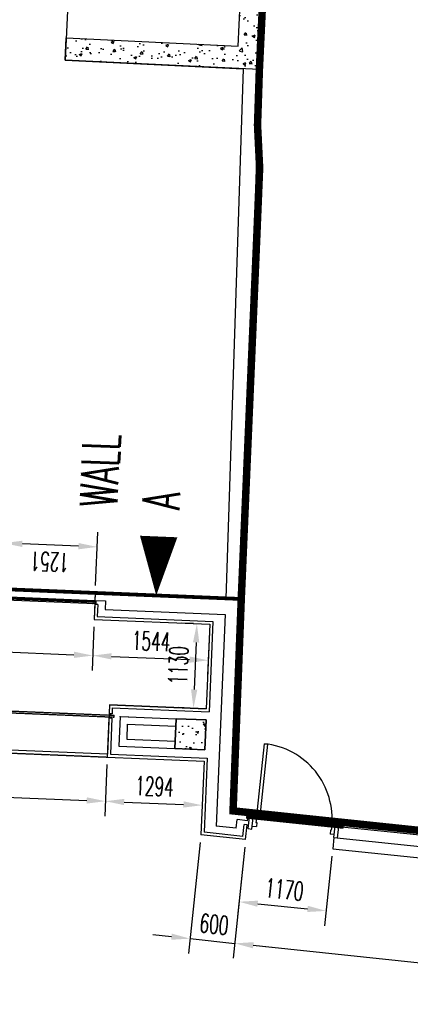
# Model space of a CAD drawing. Header units: millimetres. Extents: x 941089 to 2922714, y 799810 to 1997150.
# Tile 10 of 99: x 974504 to 979724, y 930110 to 943271. Entities that reach past the tile are written whole.
import ezdxf

# ---------------------------------------------------------------- set-up
doc = ezdxf.new("R2010")
doc.units = ezdxf.units.MM
doc.header["$LTSCALE"] = 10
doc.header["$PDMODE"] = 3
doc.header["$PDSIZE"] = 5
for name, pattern in [('DASHDOT', [1, 0.5, -0.25, 0, -0.25]), ('L-PL-00$0$HIDDEN2', [4.7625, 3.175, -1.5875]), ('L-PL-00$0$HIDDENX2', [0.75, 0.5, -0.25])]:
    doc.linetypes.add(name, pattern=pattern)
doc.layers.get('DEFPOINTS').update_dxf_attribs({"color": 21})
for name, color, linetype in [('COLS-00$0$CONC-SECTION', 6, 'Continuous'), ('COLS-00$0$HATCH', 22, 'Continuous'), ('FO-00$0$PL-00$0$FIT OUT AREA', 21, 'Continuous'), ('L-PL-00$0$AREA-NET', 3, 'Continuous'), ('L-PL-00$0$CONC', 3, 'Continuous'), ('L-PL-00$0$CONC-SECTION', 6, 'Continuous'), ('L-PL-00$0$coords', 21, 'Continuous'), ('L-PL-00$0$detail', 7, 'Continuous'), ('L-PL-00$0$FIT OUT AREA', 1, 'Continuous'), ('L-PL-00$0$HIDDEN-DISTANT', 22, 'L-PL-00$0$HIDDEN2'), ('L-PL-00$0$TEXT-35', 7, 'Continuous'), ('L-PL-00$0$WALL-EXTERNAL', 1, 'Continuous'), ('L-PL-00$0$WALL-INTERNAL', 4, 'Continuous'), ('L-PL-00$0$WINDOW', 2, 'Continuous'), ('L-PL-00$0$WINDOW MULLION DIMS', 21, 'Continuous'), ('L-PL-00$0$ZZ-BLOCK', 2, 'Continuous'), ('L-PL-00$0$zz-dims-stone', 21, 'Continuous'), ('REVISION', 1, 'DASHDOT')]:
    doc.layers.add(name, color=color, linetype=linetype)
doc.styles.add('L-PL-00$0$PL-01$0$STANDARD', font='romans.shx', dxfattribs={"width": 0.6})
doc.styles.add('L-PL-00$0$STANDARD', font='romans.shx', dxfattribs={"width": 0.6})
doc.dimstyles.new('L-PL-00$0$ROYCETON', dxfattribs={"dimscale": 100, "dimtxt": 2.5, "dimasz": 2.5, "dimexe": 2, "dimexo": 1, "dimgap": 1, "dimtad": 1, "dimdec": 0, "dimtxsty": 'L-PL-00$0$STANDARD', "dimcen": 2.5, "dimclrd": 256, "dimclre": 256, "dimclrt": 2, "dimaunit": 1, "dimazin": 0, "dimtfac": 1, "dimtdec": 0, "dimtmove": 0, "dimatfit": 3, "dimfxl": 0, "dimarcsym": 0})

# ---------------------------------------------------------------- blocks, each defined once
blk = doc.blocks.new('COLS-00')
at = {"layer": 'COLS-00$0$HATCH'}
h = blk.add_hatch(dxfattribs=at)
h.set_pattern_fill('AR-CONC', color=256, scale=2, style=0)
h.set_pattern_definition([(50, (0, 0), (364.36934, -31.87817), [38.1, -419.1]), (355, (0, 0), (-70.48565, 382.11329), [30.48, -335.28]), (100.451, (30.36, -2.66), (293.885, 350.23338), [32.38, -356.18]), (46.1842, (0, 101.6), (542.15808, -84.08466), [57.15, -628.65]), (96.6356, (45.2, 94.6), (474.80847, 494.85111), [48.57, -534.27]), (351.184, (0, 101.6), (474.80921, 494.85024), [45.72, -502.92]), (21, (50.8, 76.2), (303.22976, -204.53104), [38.1, -419.1]), (326, (50.8, 76.2), (123.60406, 368.37593), [30.48, -335.28]), (71.4514, (76.07, 59.16), (426.83298, 163.845715), [32.38, -356.18]), (37.5, (0, 0), (6.177207, 169.110078), [0, -331.216, 0, -340.36, 0, -336.55]), (7.5, (0, 0), (133.639325, 200.36115), [0, -194.056, 0, -323.596, 0, -128.27]), (327.5, (-113.28, 0), (271.18119, -11.457488), [0, -127, 0, -396.24, 0, -525.78]), (317.5, (-164.08, 0), (296.258363, 50.85298), [0, -165.1, 0, -263.144, 0, -373.38])])
edge = h.paths.add_edge_path()
edge.add_line((975325, 947239), (975339, 947538))
edge.add_line((975339, 947538), (977936, 947415))
edge.add_line((977936, 947415), (977707, 942605))
edge.add_line((977707, 942605), (975110, 942729))
edge.add_line((975110, 942729), (975124, 943028))
edge.add_line((975124, 943028), (977422, 942919))
edge.add_line((977422, 942919), (977517, 944917))
edge.add_line((977517, 944917), (975220, 945026))
edge.add_line((975220, 945026), (975230, 945241))
edge.add_line((975230, 945241), (977527, 945131))
edge.add_line((977527, 945131), (977622, 947129))
edge.add_line((977622, 947129), (975325, 947239))
h = blk.add_hatch(dxfattribs=at)
h.set_pattern_fill('AR-CONC', color=256, scale=2, angle=84.0125, style=0)
h.set_pattern_definition([(137.633438, (49387.4, 2008373.1), (46.89672, 362.742236), [38.1, -419.1]), (82.633438, (49387.4, 2008373.1), (-384.69791, -54.6471), [30.48, -335.28]), (188.084438, (49391.3, 2008403.3), (-337.7994, 308.09638), [32.38, -356.18]), (133.817638, (49285.9, 2008377.3), (106.40003, 538.2236), [57.15, -628.65]), (184.26904, (49294.76, 2008422.13), (-474.823, 494.83717), [48.57, -534.27]), (78.81744, (49285.9, 2008377.3), (-474.8221, 494.83788), [45.72, -502.92]), (108.633438, (49313.37, 2008427), (216.877724, 294.525526), [38.1, -419.1]), (53.633438, (49313.37, 2008427), (-362.95782, 138.70982), [30.48, -335.28]), (159.084838, (49331.44, 2008451.53), (-146.08095, 433.23454), [32.38, -356.18]), (125.133438, (49387.4, 2008373.09), (-168.710771, 13.154925), [0, -331.216, 0, -340.36, 0, -336.55]), (95.133438, (49387.4, 2008373.09), (-194.671952, 141.798768), [0, -194.056, 0, -323.596, 0, -128.27]), (55.133438, (49382.73, 2008259.9), (22.64548, 270.47679), [0, -127, 0, -396.24, 0, -525.78]), (45.133438, (49380.63, 2008209.14), (-38.576345, 298.105533), [0, -165.1, 0, -263.144, 0, -373.38])])
h.paths.add_polyline_path([(976579, 933528), (976596, 933928), (976995, 933911), (976979, 933511)])
at = {"layer": 'COLS-00$0$CONC-SECTION'}
blk.add_lwpolyline([(975325, 947239), (975339, 947538), (977936, 947415), (977707, 942605), (975110, 942729), (975124, 943028), (977422, 942919), (977517, 944917), (975220, 945026), (975230, 945241), (977527, 945131), (977622, 947129), (975325, 947239)], dxfattribs=at)
blk.add_lwpolyline([(976579, 933528), (976596, 933928), (976995, 933911), (976979, 933511)], close=True, dxfattribs=at)
blk = doc.blocks.new('FO-00')
at = {"layer": 'DEFPOINTS', "color": 5, "const_width": 50}
blk.add_lwpolyline([(983435.7, 932058.1), (978814.2, 932542.8), (978807.9, 932483.1), (977554.8, 932614.5), (977560, 932664.3), (977354.9, 932685.8), (977472.3, 935527.8), (966850.9, 935967.3), (956779.8, 936394.1)], dxfattribs=at)
at = {"layer": 'FO-00$0$PL-00$0$FIT OUT AREA'}
blk.add_lwpolyline([(975339.3, 947538.4), (975110, 942728.8), (977492.3, 942615.3), (977257.6, 935536.7), (975514.7, 935608.9), (975500, 935254.2), (977043.1, 935190.4), (976996.4, 934061.2), (975703.2, 934114.7), (975675.9, 933455.2), (969081.5, 933727.7), (969108.8, 934387.2), (967909.8, 934436.7), (967882.5, 933777.3), (966762.3, 933823.6), (967204.7, 944528)], dxfattribs=at)
blk = doc.blocks.new('*D676')
at = {"layer": 'DEFPOINTS', "color": 0}
for p in [(969080, 933688), (975674, 933415), (975650, 932825)]:
    blk.add_point(p, dxfattribs=at)
at = {"layer": 'L-PL-00$0$zz-dims-stone', "lineweight": -2}
for p, q in [((969076, 933588), (969047, 932897)), ((975670, 933315), (975642, 932625)), ((969305, 933087), (975400, 932835))]:
    blk.add_line(p, q, dxfattribs=at)
at = {"layer": 'L-PL-00$0$zz-dims-stone'}
for points in [[(969307, 933128), (969304, 933045), (969055, 933097)], [(975402, 932877), (975398, 932793), (975650, 932825)]]:
    blk.add_solid(points, dxfattribs=at)
at = {"layer": 'L-PL-00$0$zz-dims-stone', "color": 2, "insert": (972362, 933186), "char_height": 250, "attachment_point": 5, "rotation": 357.6334, "style": 'L-PL-00$0$STANDARD'}
blk.add_mtext('6600', dxfattribs=at)
blk = doc.blocks.new('*D677')
at = {"layer": 'DEFPOINTS', "color": 0}
for p in [(975674, 933415), (976967, 933362), (976943, 932771)]:
    blk.add_point(p, dxfattribs=at)
at = {"layer": 'L-PL-00$0$zz-dims-stone', "lineweight": -2}
for p, q in [((975670, 933315), (975642, 932625)), ((976963, 933262), (976935, 932571)), ((975900, 932814), (976693, 932781))]:
    blk.add_line(p, q, dxfattribs=at)
at = {"layer": 'L-PL-00$0$zz-dims-stone'}
for points in [[(975901, 932856), (975898, 932773), (975650, 932825)], [(976695, 932823), (976692, 932740), (976943, 932771)]]:
    blk.add_solid(points, dxfattribs=at)
at = {"layer": 'L-PL-00$0$zz-dims-stone', "color": 2, "insert": (976306, 933023), "char_height": 250, "attachment_point": 5, "rotation": 357.6334, "style": 'L-PL-00$0$STANDARD'}
blk.add_mtext('1294', dxfattribs=at)
blk = doc.blocks.new('*D689')
at = {"layer": 'DEFPOINTS', "color": 0}
for p in [(967428, 935588), (975500, 935254), (975480, 934772)]:
    blk.add_point(p, dxfattribs=at)
at = {"layer": 'L-PL-00$0$zz-dims-stone', "lineweight": -2}
for p, q in [((967424, 935488), (967400, 934906)), ((967658, 935095), (975230, 934782)), ((975496, 935154), (975472, 934572))]:
    blk.add_line(p, q, dxfattribs=at)
at = {"layer": 'L-PL-00$0$zz-dims-stone'}
for points in [[(967660, 935137), (967656, 935054), (967408, 935106)], [(975232, 934823), (975229, 934740), (975480, 934772)]]:
    blk.add_solid(points, dxfattribs=at)
at = {"layer": 'L-PL-00$0$zz-dims-stone', "color": 2, "insert": (971453, 935163), "char_height": 250, "attachment_point": 5, "rotation": 357.6304, "style": 'L-PL-00$0$STANDARD'}
blk.add_mtext('8079', dxfattribs=at)
blk = doc.blocks.new('*D690')
at = {"layer": 'DEFPOINTS', "color": 0}
for p in [(975500, 935254), (977043, 935190), (977023, 934708)]:
    blk.add_point(p, dxfattribs=at)
at = {"layer": 'L-PL-00$0$zz-dims-stone', "lineweight": -2}
for p, q in [((975496, 935154), (975472, 934572)), ((977039, 935090), (977015, 934508)), ((975730, 934761), (976773, 934718))]:
    blk.add_line(p, q, dxfattribs=at)
at = {"layer": 'L-PL-00$0$zz-dims-stone'}
for points in [[(975732, 934803), (975728, 934720), (975480, 934772)], [(976775, 934760), (976772, 934676), (977023, 934708)]]:
    blk.add_solid(points, dxfattribs=at)
at = {"layer": 'L-PL-00$0$zz-dims-stone', "color": 2, "insert": (976261, 934964), "char_height": 250, "attachment_point": 5, "rotation": 357.6334, "style": 'L-PL-00$0$STANDARD'}
blk.add_mtext('1544', dxfattribs=at)
blk = doc.blocks.new('*D691')
at = {"layer": 'DEFPOINTS', "color": 0}
for p in [(976925, 935195), (976826, 934068), (976878, 934066)]:
    blk.add_point(p, dxfattribs=at)
at = {"layer": 'L-PL-00$0$zz-dims-stone', "lineweight": -2}
for p, q in [((976825, 935199), (976672, 935206)), ((976862, 934948), (976836, 934318)), ((976778, 934070), (976626, 934077))]:
    blk.add_line(p, q, dxfattribs=at)
at = {"layer": 'L-PL-00$0$zz-dims-stone'}
for points in [[(976820, 934949), (976904, 934946), (976872, 935197)], [(976794, 934320), (976878, 934316), (976826, 934068)]]:
    blk.add_solid(points, dxfattribs=at)
at = {"layer": 'L-PL-00$0$zz-dims-stone', "color": 2, "insert": (976624, 934642), "char_height": 250, "attachment_point": 5, "rotation": 87.6334, "style": 'L-PL-00$0$STANDARD'}
blk.add_mtext('1130', dxfattribs=at)
blk = doc.blocks.new('*D692')
at = {"layer": 'DEFPOINTS', "color": 0}
for p in [(976927, 932374), (977523, 932311), (977378, 930925)]:
    blk.add_point(p, dxfattribs=at)
at = {"layer": 'L-PL-00$0$zz-dims-stone', "lineweight": -2}
for p, q in [((976916, 932274), (976760, 930789)), ((977513, 932212), (977357, 930726)), ((976533, 931014), (976284, 931040)), ((976781, 930988), (977378, 930925)), ((977626, 930899), (977875, 930873))]:
    blk.add_line(p, q, dxfattribs=at)
at = {"layer": 'L-PL-00$0$zz-dims-stone'}
for points in [[(976537, 931055), (976528, 930973), (976781, 930988)], [(977631, 930941), (977622, 930858), (977378, 930925)]]:
    blk.add_solid(points, dxfattribs=at)
at = {"layer": 'L-PL-00$0$zz-dims-stone', "color": 2, "insert": (977103, 931180), "char_height": 250, "attachment_point": 5, "rotation": 354.0125, "style": 'L-PL-00$0$STANDARD'}
blk.add_mtext('600', dxfattribs=at)
blk = doc.blocks.new('*D693')
at = {"layer": 'DEFPOINTS', "color": 0}
for p in [(977523, 932311), (983398, 931695), (983252, 930309)]:
    blk.add_point(p, dxfattribs=at)
at = {"layer": 'L-PL-00$0$zz-dims-stone', "lineweight": -2}
for p, q in [((977513, 932212), (977357, 930726)), ((983387, 931596), (983231, 930110)), ((977626, 930899), (983004, 930335))]:
    blk.add_line(p, q, dxfattribs=at)
at = {"layer": 'L-PL-00$0$zz-dims-stone'}
for points in [[(977631, 930941), (977622, 930858), (977378, 930925)], [(983008, 930377), (982999, 930294), (983252, 930309)]]:
    blk.add_solid(points, dxfattribs=at)
at = {"layer": 'L-PL-00$0$zz-dims-stone', "color": 2, "insert": (980338, 930841), "char_height": 250, "attachment_point": 5, "rotation": 354.0125, "style": 'L-PL-00$0$STANDARD'}
blk.add_mtext('5907', dxfattribs=at)
blk = doc.blocks.new('*D701')
at = {"layer": 'DEFPOINTS', "color": 0}
for p in [(977523, 932311), (978687, 932189), (978600, 931359)]:
    blk.add_point(p, dxfattribs=at)
at = {"layer": 'L-PL-00$0$zz-dims-stone', "lineweight": -2}
for p, q in [((977513, 932212), (977415, 931282)), ((978676, 932090), (978579, 931160)), ((977685, 931455), (978351, 931385))]:
    blk.add_line(p, q, dxfattribs=at)
at = {"layer": 'L-PL-00$0$zz-dims-stone'}
for points in [[(977689, 931496), (977680, 931414), (977436, 931481)], [(978355, 931427), (978347, 931344), (978600, 931359)]]:
    blk.add_solid(points, dxfattribs=at)
at = {"layer": 'L-PL-00$0$zz-dims-stone', "color": 2, "insert": (978041, 931644), "char_height": 250, "attachment_point": 5, "rotation": 354.0125, "style": 'L-PL-00$0$STANDARD'}
blk.add_mtext('1170', dxfattribs=at)
blk = doc.blocks.new('L-PL-00$0$A$C3B291501')
blk.add_line((-1.84, 210.43), (-2549.8, 210.43))
at = {"color": 252}
blk.add_line((0, 200.97), (0, 0), dxfattribs=at)
blk = doc.blocks.new('L-PL-00$0$u channel')
for p, q in [((-1920213, 214353), (-1920173, 214353)), ((-1920213, 214293), (-1920213, 214353)), ((-1920210, 214293), (-1920213, 214293)), ((-1920213, 214293), (-1920210, 214293)), ((-1920210, 214350), (-1920176, 214350)), ((-1920210, 214350), (-1920210, 214293)), ((-1920176, 214350), (-1920176, 214293)), ((-1920173, 214293), (-1920176, 214293)), ((-1920173, 214353), (-1920173, 214293))]:
    blk.add_line(p, q)
blk = doc.blocks.new('*D661')
at = {"layer": 'DEFPOINTS', "color": 0}
for p in [(974290, 936275), (974260, 935556), (975515, 935609)]:
    blk.add_point(p, dxfattribs=at)
at = {"layer": 'L-PL-00$0$WINDOW MULLION DIMS', "lineweight": -2}
for p, q in [((974264, 935656), (974298, 936475)), ((975519, 935709), (975548, 936423)), ((975290, 936234), (974540, 936265))]:
    blk.add_line(p, q, dxfattribs=at)
at = {"layer": 'L-PL-00$0$WINDOW MULLION DIMS'}
for points in [[(974538, 936223), (974541, 936307), (974290, 936275)], [(975289, 936192), (975292, 936276), (975540, 936224)]]:
    blk.add_solid(points, dxfattribs=at)
at = {"layer": 'L-PL-00$0$WINDOW MULLION DIMS', "color": 2, "insert": (974906, 936025), "char_height": 250, "attachment_point": 5, "rotation": 177.6334, "style": 'L-PL-00$0$STANDARD'}
blk.add_mtext('1251', dxfattribs=at)
blk = doc.blocks.new('L-PL-00')
at = {"layer": 'L-PL-00$0$WINDOW'}
h = blk.add_hatch(dxfattribs=at)
h.set_pattern_fill('ANSI37', color=22, scale=0.75, angle=-92.36656, style=0)
h.set_pattern_definition([(312.633438, (963317.2722, 936160.3014), (1.75189023, 1.6128336), []), (42.633438, (963317.2722, 936160.3014), (-1.6128336, 1.75189023), [])])
h.paths.add_polyline_path([(975462.1, 935493.8), (975486.5, 935492.8, -0.990896), (975486.8, 935502.3), (975462.3, 935503.3, -0.2362595)])
h = blk.add_hatch(dxfattribs=at)
h.set_pattern_fill('ANSI37', color=22, scale=0.75, angle=-92.36656, style=0)
h.set_pattern_definition([(312.633438, (963316.2612, 936135.8406), (1.75189023, 1.6128336), []), (42.633438, (963316.2612, 936135.8406), (-1.6128336, 1.75189023), [])])
h.paths.add_polyline_path([(975461.1, 935469.4), (975485.5, 935468.4, -0.990896), (975485.8, 935477.8), (975461.2, 935478.9, -0.2362595)])
at = {"color": 22}
blk.add_line((975495.9, 935488.7), (975495.6, 935481.2), dxfattribs=at)
at = {"layer": 'L-PL-00$0$AREA-NET', "const_width": 100}
blk.add_lwpolyline([(989218.4, 946733), (977927.4, 947199.6), (977707, 942605), (977682.4, 941861.7), (977710.4, 941289.1), (977670.8, 940329.8), (977465.4, 935539.2), (977355.3, 932695.8), (984389.7, 931958), (984302.5, 931127.1), (984302.5, 931127.1), (988499.6, 930686.9), (989079.6, 940269), (988865.5, 940280.8)], close=True, dxfattribs=at)
at = {"layer": 'L-PL-00$0$CONC', "color": 6}
blk.add_lwpolyline([(976579, 933528), (976978.7, 933511.5), (976995.2, 933911.1), (976595.5, 933927.6)], close=True, dxfattribs=at)
at = {"layer": 'L-PL-00$0$CONC-SECTION', "color": 6}
blk.add_lwpolyline([(977707, 942605), (975110, 942728.8), (975124.3, 943028.5), (977421.6, 942919), (977516.9, 944916.7), (975219.5, 945026.2), (975229.7, 945241), (977527.1, 945131.5), (977622.4, 947129.2), (975325, 947238.7), (975339.3, 947538.4), (977936.3, 947414.6)], close=True, dxfattribs=at)
at = {"layer": 'L-PL-00$0$coords'}
blk.add_line((975764.9, 933950), (975765.9, 933973.9), dxfattribs=at)
at = {"layer": 'L-PL-00$0$detail', "color": 2, "const_width": 1}
for points in [[(975687.7, 933985.2), (975774.2, 933981.6), (975772.5, 933941.6), (975686.1, 933945.2)], [(975773.5, 933964.6), (976003.6, 933955.1)]]:
    blk.add_lwpolyline(points, dxfattribs=at)
at = {"layer": 'L-PL-00$0$FIT OUT AREA'}
blk.add_lwpolyline([(975339.3, 947538.4), (975110, 942728.8), (977492.3, 942615.3), (977257.6, 935536.7), (975514.7, 935608.9), (975500, 935254.2), (977043.1, 935190.4), (976996.4, 934061.2), (975703.2, 934114.7), (975675.9, 933455.2), (969081.5, 933727.7), (969108.8, 934387.2), (967909.8, 934436.7), (967882.5, 933777.3), (966762.3, 933823.6), (967204.7, 944528)], dxfattribs=at)
at = {"layer": 'L-PL-00$0$HIDDEN-DISTANT', "linetype": 'L-PL-00$0$HIDDENX2'}
for p, q in [((969033.6, 934228.2), (975764.9, 933950)), ((969034.6, 934252.1), (975765.9, 933973.9)), ((969102, 933686.9), (975674.2, 933415.3))]:
    blk.add_line(p, q, dxfattribs=at)
at = {"layer": 'L-PL-00$0$TEXT-35'}
blk.add_lwpolyline([(976328.9, 935575.1, 0, 500, 0), (976361.5, 936362.9, 500, 500, 0)], format="xyseb", dxfattribs=at)
at = {"layer": 'L-PL-00$0$WALL-EXTERNAL'}
for p, q in [((975508.3, 935454.9), (975500, 935254.2)), ((975548.3, 935453.3), (975508.3, 935454.9)), ((975548.3, 935453.3), (975541.6, 935292.5)), ((975500, 935254.2), (977043, 935190.4)), ((975541.6, 935292.5), (977084.7, 935228.7)), ((977084.7, 935228.7), (977034.7, 934019.6)), ((977043, 935190.4), (976996.4, 934061.2)), ((975703.1, 934114.7), (975698.2, 933994.8)), ((975703.1, 934114.7), (976996.4, 934061.2)), ((975741.4, 934073), (975738.1, 933993.1)), ((975741.4, 934073), (977034.7, 934019.6)), ((975695.7, 933934.8), (975674.2, 933415.3)), ((975735.7, 933933.2), (975695.7, 933934.8)), ((975738.1, 933993.1), (975698.2, 933994.8)), ((975735.7, 933933.2), (975715.8, 933453.6)), ((975674.2, 933415.3), (976967.5, 933361.8)), ((975715.8, 933453.6), (977009.1, 933400.1)), ((977009.1, 933400.1), (976968.2, 932409.6)), ((976967.5, 933361.8), (976926.6, 932373.7)), ((977487.4, 932355.1), (977504.1, 932514.3)), ((977543.9, 932510.1), (977504.1, 932514.3)), ((977523, 932311.2), (977543.9, 932510.1)), ((977523, 932311.2), (976926.6, 932373.7)), ((977487.4, 932355.1), (976968.2, 932409.6))]:
    blk.add_line(p, q, dxfattribs=at)
at = {"layer": 'L-PL-00$0$WALL-EXTERNAL', "color": 22}
for p, q in [((978702.3, 932338.3), (978686.6, 932189.2)), ((978686.6, 932189.2), (983397.6, 931695))]:
    blk.add_line(p, q, dxfattribs=at)
at = {"layer": 'L-PL-00$0$WALL-INTERNAL'}
for p, q in [((977492.3, 942615.3), (977257.5, 935536.7)), ((977707, 942605), (977472.3, 935527.8)), ((975514.7, 935608.8), (975510.5, 935508.9)), ((975510.5, 935508.9), (975650.4, 935503.1)), ((975514.7, 935608.8), (977472.3, 935527.8)), ((975650.4, 935503.1), (975645.7, 935388.2)), ((977472.3, 935527.8), (977354.9, 932685.8)), ((975645.7, 935388.2), (977248.7, 935322)), ((977248.7, 935322), (977131.7, 932493)), ((975846.8, 933958.6), (975830.3, 933558.9)), ((975846.8, 933958.6), (976595.5, 933927.6)), ((975942.6, 933854.5), (975934.3, 933654.7)), ((975942.6, 933854.5), (976591.4, 933827.7)), ((975934.3, 933654.7), (976583.1, 933627.9)), ((975830.3, 933558.9), (976579, 933528)), ((977560, 932664.3), (977354.9, 932685.8)), ((977549.6, 932564.8), (977560, 932664.3)), ((977398.4, 932465), (977131.7, 932493)), ((977398.4, 932465), (977410.4, 932579.4)), ((977549.6, 932564.8), (977410.4, 932579.4))]:
    blk.add_line(p, q, dxfattribs=at)
at = {"layer": 'L-PL-00$0$WINDOW'}
for p, q in [((975506.9, 935464.5), (972961.1, 935569.7)), ((975508.5, 935504.4), (974261.2, 935556)), ((977558.5, 932458.3), (977574.7, 932612.4)), ((977574.7, 932612.4), (977624.4, 932607.2)), ((977608.3, 932453.1), (977624.4, 932607.2)), ((977622.9, 932592.8), (977667, 932588.1)), ((977666.7, 932588.2), (977661.8, 932541.6)), ((977558.5, 932458.3), (977608.3, 932453.1)), ((977612.5, 932493.3), (977668.2, 932487.5)), ((977661.8, 932541.6), (977673.7, 932540.3)), ((977673.7, 932540.3), (977668.2, 932487.5)), ((978673.2, 932482.6), (978668.3, 932436)), ((978716.9, 932478), (978672.8, 932482.7)), ((978702.3, 932338.3), (978718.4, 932492.5)), ((978718.4, 932492.5), (983409.5, 932000.5)), ((978752, 932333.1), (978768.2, 932487.3)), ((978656.3, 932437.3), (978650.8, 932384.4)), ((978706.5, 932378.6), (978650.8, 932384.4)), ((978668.3, 932436), (978656.3, 932437.3)), ((978702.3, 932338.3), (983393.4, 931846.3))]:
    blk.add_line(p, q, dxfattribs=at)
at = {"layer": 'L-PL-00$0$WINDOW', "color": 22}
for p, q in [((975428.5, 935480.2), (974247.9, 935529)), ((975429.1, 935495.2), (974248.5, 935544)), ((975491.7, 935477.6), (975495.6, 935481.2)), ((975492.3, 935492.6), (975495.9, 935488.7))]:
    blk.add_line(p, q, dxfattribs=at)
at = {"layer": 'L-PL-00$0$WINDOW', "color": 22, "linetype": 'Continuous', "lineweight": 0}
for p, q in [((975492.3, 935492.6), (975429.1, 935495.2)), ((975491.7, 935477.6), (975428.5, 935480.2))]:
    blk.add_line(p, q, dxfattribs=at)
at = {"layer": 'L-PL-00$0$WINDOW'}
blk.add_lwpolyline([(977709.9, 932586.8), (977670.2, 932591), (977775.3, 933594), (977815, 933589)], close=True, dxfattribs=at)
at = {"layer": 'L-PL-00$0$WINDOW', "color": 22}
for centre in [(975486.7, 935497.6), (975485.7, 935473.1)]:
    blk.add_circle(centre, 4.74, dxfattribs=at)
at = {"layer": 'L-PL-00$0$WINDOW'}
blk.add_circle((977667.2, 932591.1), 3, dxfattribs=at)
at = {"layer": 'L-PL-00$0$WINDOW', "color": 22}
for centre in [(975452.7, 935498.7), (975451.7, 935474.2)]:
    blk.add_arc(centre, 10.6, 332.6769, 25.85344, dxfattribs=at)
at = {"layer": 'L-PL-00$0$WINDOW'}
blk.add_arc((977670.2, 932591), 1008.5, 353.83436, 84.01701, dxfattribs=at)
at = {"layer": 'L-PL-00$0$WINDOW', "rotation": 267.6334380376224}
blk.add_blockref('L-PL-00$0$u channel', (682061.4, -974220.5), dxfattribs=at)
at = {"layer": 'L-PL-00$0$ZZ-BLOCK', "rotation": 357.6334380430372}
blk.add_blockref('L-PL-00$0$A$C3B291501', (975500, 935254.7), dxfattribs=at)
at = {"layer": 'L-PL-00$0$TEXT-35', "insert": (977472.2, 936682.4), "char_height": 500, "width": 1, "attachment_point": 7, "rotation": 87.65357, "style": 'L-PL-00$0$PL-01$0$STANDARD'}
blk.add_mtext('WALL A\\P    ', dxfattribs=at)
at = {"layer": 'L-PL-00$0$WINDOW MULLION DIMS'}
dim = blk.add_linear_dim(base=(974290, 936275.2), p1=(975514.7, 935608.8), p2=(974260.2, 935556), angle=177.63344, dimstyle='L-PL-00$0$ROYCETON', dxfattribs=at)
dim.commit()
dim.dimension.update_dxf_attribs({"geometry": '*D661', "text_midpoint": (974905.7, 936024.6)})
at = {"layer": 'L-PL-00$0$zz-dims-stone'}
for p1, p2, distance, picture, middle in [((967428.2, 935588.2), (975500, 935254.2), -483.1, '*D689', (971453.4, 935163.3)), ((975500, 935254.2), (977043, 935190.4), -483.1, '*D690', (976260.9, 934964.4)), ((976924.8, 935195.3), (976878.2, 934066.1), -52.6, '*D691', (976624.1, 934642.1)), ((976926.6, 932373.7), (977523, 932311.2), -1393.5, '*D692', (977102.9, 931180.4)), ((977523, 932311.2), (983397.6, 931695), -1393.5, '*D693', (980338.4, 930841)), ((977523, 932311.2), (978686.6, 932189.2), -834.7, '*D701', (978041.2, 931643.8))]:
    dim = blk.add_aligned_dim(p1=p1, p2=p2, distance=distance, dimstyle='L-PL-00$0$ROYCETON', dxfattribs=at)
    dim.commit()
    dim.dimension.update_dxf_attribs({"geometry": picture, "text_midpoint": middle})
for base, p1, p2, picture, middle in [((975649.8, 932824.6), (969079.8, 933687.8), (975674.2, 933415.3), '*D676', (972361.9, 933185.7)), ((976943.1, 932771.2), (975674.2, 933415.3), (976967.5, 933361.9), '*D677', (976305.7, 933022.7))]:
    dim = blk.add_linear_dim(base=base, p1=p1, p2=p2, angle=177.63344, dimstyle='L-PL-00$0$ROYCETON', dxfattribs=at)
    dim.commit()
    dim.dimension.update_dxf_attribs({"geometry": picture, "text_midpoint": middle})

msp = doc.modelspace()

# ---------------------------------------------------------------- block references
at = {"layer": 'REVISION'}
for name in ['FO-00', 'L-PL-00', 'COLS-00']:
    msp.add_blockref(name, (0, 0), dxfattribs=at)

doc.saveas('drawing.dxf')
